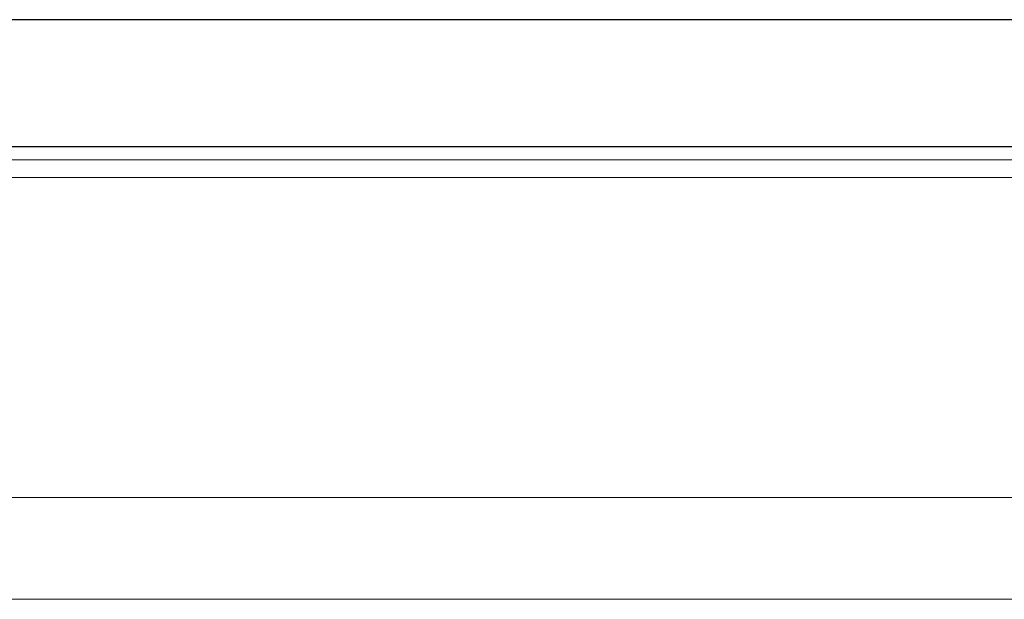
# Model space of a CAD drawing. Header units: millimetres. Extents: x 65 to 594, y 163 to 334.
# Tile 34 of 53: x 458 to 477, y 193 to 204. Entities that reach past the tile are written whole.
import ezdxf

# ---------------------------------------------------------------- set-up
doc = ezdxf.new("R2010")
doc.units = ezdxf.units.MM
doc.header["$LTSCALE"] = 2
doc.layers.add('OUT', color=3, linetype='Continuous')

msp = doc.modelspace()

# ---------------------------------------------------------------- linework, layer by layer
at = {"layer": 'OUT', "color": 7}
for p, q in [((496.38, 203.933), (424.38, 203.933)), ((530.38, 201.433), (390.38, 201.433))]:
    msp.add_line(p, q, dxfattribs=at)
at = {"layer": 'OUT', "color": 0, "linetype": 'Continuous', "lineweight": 15}
for p, q in [((334.122, 201.179), (584.38, 201.179)), ((334.343, 200.826), (584.38, 200.826)), ((335.983, 194.533), (584.38, 194.533)), ((280.38, 192.533), (584.38, 192.533))]:
    msp.add_line(p, q, dxfattribs=at)

doc.saveas('drawing.dxf')
